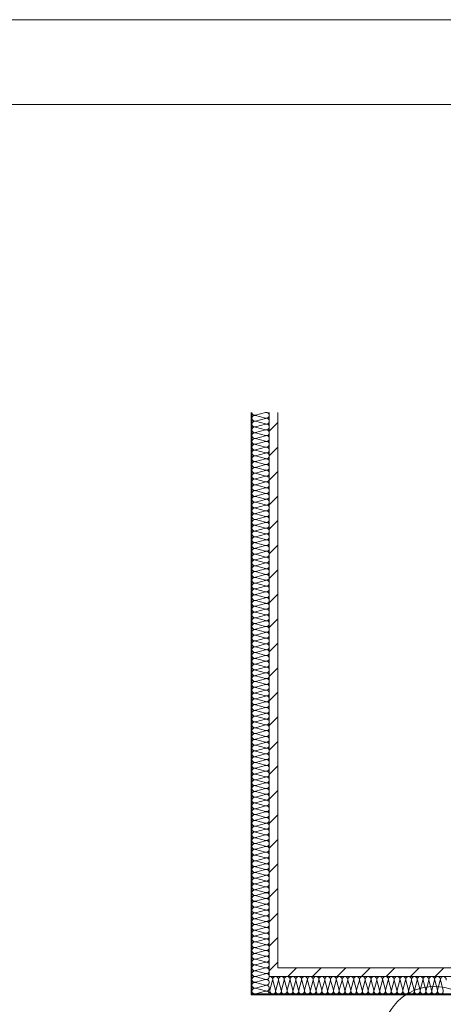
# Paper-space layout 'A-46 WYKOŃCZENIA ŚCIAN - PIĘTRO 1' of a CAD drawing. Header units: millimetres. Extents: x 0 to 500, y 0 to 350.
# Tile 7 of 13: x 160 to 184, y 293 to 350. Entities that reach past the tile are written whole.
import ezdxf
from ezdxf.xclip import XClip

# ---------------------------------------------------------------- set-up
doc = ezdxf.new("R2010")
doc.units = ezdxf.units.MM
doc.header["$MEASUREMENT"] = 0
doc.header["$XCLIPFRAME"] = 0
for name, color, linetype, lineweight, true_color in [('0_Nr_pióra__10', 7, 'Continuous', 13, 0x4b4b4b), ('A_Arkusz_Nr_pióra__255', 7, 'Continuous', 15, 0x242424), ('A_osie_Nr_pióra__76', 7, 'Continuous', 5, 0x2d2d2d), ('A_ściany_Nr_pióra__6', 7, 'Continuous', 13, 0xa9a9a9)]:
    doc.layers.add(name, color=color, linetype=linetype, lineweight=lineweight, true_color=true_color)
doc.layers.add('A_podrys', color=7, linetype='Continuous')
doc.layers.add('A_ściany proj', color=7, linetype='Continuous')
doc.layers.add('A_ściany proj_Nr_pióra__1', color=7, linetype='Continuous', lineweight=20)
doc.layers.add('A_ściany_Nr_pióra__1', color=7, linetype='Continuous', lineweight=20)
pattern_1 = [(45, (-1525.7979, -260.5307), (-0.7071068, 0.7071068), [])]

# ---------------------------------------------------------------- blocks, each defined once
blk = doc.blocks.new('Rysunek_1_1', base_point=(-1525.798, -260.531))
at = {"layer": 'A_ściany proj', "linetype": 'Continuous', "lineweight": 0, "true_color": 0x4b4b4b}
h = blk.add_hatch(dxfattribs=at)
h.set_pattern_fill('BLOCZKI_CERAMICZNE_0001', color=251, style=0, pattern_type=2)
h.set_pattern_definition(pattern_1)
h.paths.add_polyline_path([(173.989, 327.354), (173.989, 294.821), (174.489, 295.321), (174.489, 327.354)])
h = blk.add_hatch(dxfattribs=at)
h.set_pattern_fill('BLOCZKI_CERAMICZNE_0001', color=251, style=0, pattern_type=2)
h.set_pattern_definition(pattern_1)
h.paths.add_polyline_path([(173.989, 294.821), (215.589, 294.821), (215.089, 295.321), (174.489, 295.321)])
at = {"layer": '0_Nr_pióra__10', "color": 251, "linetype": 'Continuous', "lineweight": 13, "true_color": 0x4b4b4b}
for p, q in [((173.779, 327.345), (173.198, 327.189)), ((173.779, 327.022), (173.198, 327.178)), ((173.779, 327.011), (173.198, 326.855)), ((173.779, 326.689), (173.198, 326.844)), ((173.779, 326.677), (173.198, 326.522)), ((173.779, 326.355), (173.198, 326.51)), ((173.779, 326.344), (173.198, 326.188)), ((173.779, 326.021), (173.198, 326.177)), ((173.779, 326.01), (173.198, 325.855)), ((173.779, 325.688), (173.198, 325.843)), ((173.779, 325.676), (173.198, 325.521)), ((173.779, 325.354), (173.198, 325.51)), ((173.779, 325.343), (173.198, 325.187)), ((173.779, 325.02), (173.198, 325.176)), ((173.779, 325.009), (173.198, 324.854)), ((173.779, 324.687), (173.198, 324.842)), ((173.779, 324.676), (173.198, 324.52)), ((173.779, 324.353), (173.198, 324.509)), ((173.779, 324.342), (173.198, 324.186)), ((173.779, 324.02), (173.198, 324.175)), ((173.779, 324.008), (173.198, 323.853)), ((173.779, 323.686), (173.198, 323.841)), ((173.779, 323.675), (173.198, 323.519)), ((173.779, 323.352), (173.198, 323.508)), ((173.779, 323.341), (173.198, 323.186)), ((173.779, 323.019), (173.198, 323.174)), ((173.779, 323.007), (173.198, 322.852)), ((173.779, 322.685), (173.198, 322.841)), ((173.779, 322.674), (173.198, 322.518)), ((173.779, 322.351), (173.198, 322.507)), ((173.779, 322.34), (173.198, 322.185)), ((173.779, 322.018), (173.198, 322.173)), ((173.779, 322.007), (173.198, 321.851)), ((173.779, 321.684), (173.198, 321.84)), ((173.779, 321.673), (173.198, 321.517)), ((173.779, 321.351), (173.198, 321.506)), ((173.779, 321.339), (173.198, 321.184)), ((173.779, 321.017), (173.198, 321.172)), ((173.779, 321.006), (173.198, 320.85)), ((173.779, 320.683), (173.198, 320.839)), ((173.779, 320.672), (173.198, 320.517)), ((173.779, 320.35), (173.198, 320.505)), ((173.779, 320.338), (173.198, 320.183)), ((173.779, 320.016), (173.198, 320.172)), ((173.779, 320.005), (173.198, 319.849)), ((173.779, 319.682), (173.198, 319.838)), ((173.779, 319.671), (173.198, 319.516)), ((173.779, 319.349), (173.198, 319.504)), ((173.779, 319.338), (173.198, 319.182)), ((173.779, 319.015), (173.198, 319.171)), ((173.779, 319.004), (173.198, 318.848)), ((173.779, 318.682), (173.198, 318.837)), ((173.779, 318.67), (173.198, 318.515)), ((173.779, 318.348), (173.198, 318.503)), ((173.779, 318.337), (173.198, 318.181)), ((173.779, 318.014), (173.198, 318.17)), ((173.779, 318.003), (173.198, 317.848)), ((173.779, 317.681), (173.198, 317.836)), ((173.779, 317.669), (173.198, 317.514)), ((173.779, 317.347), (173.198, 317.503)), ((173.779, 317.336), (173.198, 317.18)), ((173.779, 317.013), (173.198, 317.169)), ((173.779, 317.002), (173.198, 316.847)), ((173.779, 316.68), (173.198, 316.835)), ((173.779, 316.668), (173.198, 316.513)), ((173.779, 316.346), (173.198, 316.502)), ((173.779, 316.335), (173.198, 316.179)), ((173.779, 316.013), (173.198, 316.168)), ((173.779, 316.001), (173.198, 315.846)), ((173.779, 315.679), (173.198, 315.834)), ((173.779, 315.668), (173.198, 315.512)), ((173.779, 315.345), (173.198, 315.501)), ((173.779, 315.334), (173.198, 315.179)), ((173.779, 315.012), (173.198, 315.167)), ((173.779, 315), (173.198, 314.845)), ((173.779, 314.678), (173.198, 314.834)), ((173.779, 314.667), (173.198, 314.511)), ((173.779, 314.344), (173.198, 314.5)), ((173.779, 314.333), (173.198, 314.178)), ((173.779, 314.011), (173.198, 314.166)), ((173.779, 313.999), (173.198, 313.844)), ((173.779, 313.677), (173.198, 313.833)), ((173.779, 313.666), (173.198, 313.51)), ((173.779, 313.344), (173.198, 313.499)), ((173.779, 313.332), (173.198, 313.177)), ((173.779, 313.01), (173.198, 313.165)), ((173.779, 312.999), (173.198, 312.843)), ((173.779, 312.676), (173.198, 312.832)), ((173.779, 312.665), (173.198, 312.509)), ((173.779, 312.343), (173.198, 312.498)), ((173.779, 312.331), (173.198, 312.176)), ((173.779, 312.009), (173.198, 312.165)), ((173.779, 311.998), (173.198, 311.842)), ((173.779, 311.675), (173.198, 311.831)), ((173.779, 311.664), (173.198, 311.509)), ((173.779, 311.342), (173.198, 311.497)), ((173.779, 311.33), (173.198, 311.175)), ((173.779, 311.008), (173.198, 311.164)), ((173.779, 310.997), (173.198, 310.841)), ((173.779, 310.675), (173.198, 310.83)), ((173.779, 310.663), (173.198, 310.508)), ((173.779, 310.341), (173.198, 310.496)), ((173.779, 310.33), (173.198, 310.174)), ((173.779, 310.007), (173.198, 310.163)), ((173.779, 309.996), (173.198, 309.84)), ((173.779, 309.674), (173.198, 309.829)), ((173.779, 309.662), (173.198, 309.507)), ((173.779, 309.34), (173.198, 309.496)), ((173.779, 309.329), (173.198, 309.173)), ((173.779, 309.006), (173.198, 309.162)), ((173.779, 308.995), (173.198, 308.84)), ((173.779, 308.673), (173.198, 308.828)), ((173.779, 308.661), (173.198, 308.506)), ((173.779, 308.339), (173.198, 308.495)), ((173.779, 308.328), (173.198, 308.172)), ((173.779, 308.006), (173.198, 308.161)), ((173.779, 307.994), (173.198, 307.839)), ((173.779, 307.672), (173.198, 307.827)), ((173.779, 307.661), (173.198, 307.505)), ((173.779, 307.338), (173.198, 307.494)), ((173.779, 307.327), (173.198, 307.171)), ((173.779, 307.005), (173.198, 307.16)), ((173.779, 306.993), (173.198, 306.838)), ((173.779, 306.671), (173.198, 306.826)), ((173.779, 306.66), (173.198, 306.504)), ((173.779, 306.337), (173.198, 306.493)), ((173.779, 306.326), (173.198, 306.171)), ((173.779, 306.004), (173.198, 306.159)), ((173.779, 305.992), (173.198, 305.837)), ((173.779, 305.67), (173.198, 305.826)), ((173.779, 305.659), (173.198, 305.503)), ((173.779, 305.337), (173.198, 305.492)), ((173.779, 305.325), (173.198, 305.17)), ((173.779, 305.003), (173.198, 305.158)), ((173.779, 304.992), (173.198, 304.836)), ((173.779, 304.669), (173.198, 304.825)), ((173.779, 304.658), (173.198, 304.502)), ((173.779, 304.336), (173.198, 304.491)), ((173.779, 304.324), (173.198, 304.169)), ((173.779, 304.002), (173.198, 304.157)), ((173.779, 303.991), (173.198, 303.835)), ((173.779, 303.668), (173.198, 303.824)), ((173.779, 303.657), (173.198, 303.502)), ((173.779, 303.335), (173.198, 303.49)), ((173.779, 303.323), (173.198, 303.168)), ((173.779, 303.001), (173.198, 303.157)), ((173.779, 302.99), (173.198, 302.834)), ((173.779, 302.667), (173.198, 302.823)), ((173.779, 302.656), (173.198, 302.501)), ((173.779, 302.334), (173.198, 302.489)), ((173.779, 302.323), (173.198, 302.167)), ((173.779, 302), (173.198, 302.156)), ((173.779, 301.989), (173.198, 301.833)), ((173.779, 301.667), (173.198, 301.822)), ((173.779, 301.655), (173.198, 301.5)), ((173.779, 301.333), (173.198, 301.488)), ((173.779, 301.322), (173.198, 301.166)), ((173.779, 300.999), (173.198, 301.155)), ((173.779, 300.988), (173.198, 300.833)), ((173.779, 300.666), (173.198, 300.821)), ((173.779, 300.654), (173.198, 300.499)), ((173.779, 300.332), (173.198, 300.488)), ((173.779, 300.321), (173.198, 300.165)), ((173.779, 299.998), (173.198, 300.154)), ((173.779, 299.987), (173.198, 299.832)), ((173.779, 299.665), (173.198, 299.82)), ((173.779, 299.654), (173.198, 299.498)), ((173.779, 299.331), (173.198, 299.487)), ((173.779, 299.32), (173.198, 299.164)), ((173.779, 298.998), (173.198, 299.153)), ((173.779, 298.986), (173.198, 298.831)), ((173.779, 298.664), (173.198, 298.819)), ((173.779, 298.653), (173.198, 298.497)), ((173.779, 298.33), (173.198, 298.486)), ((173.779, 298.319), (173.198, 298.164)), ((173.779, 297.997), (173.198, 298.152)), ((173.779, 297.985), (173.198, 297.83)), ((173.779, 297.663), (173.198, 297.819)), ((173.779, 297.652), (173.198, 297.496)), ((173.779, 297.329), (173.198, 297.485)), ((173.779, 297.318), (173.198, 297.163)), ((173.779, 296.996), (173.198, 297.151)), ((173.779, 296.984), (173.198, 296.829)), ((173.779, 296.662), (173.198, 296.818)), ((173.779, 296.651), (173.198, 296.495)), ((173.779, 296.329), (173.198, 296.484)), ((173.779, 296.317), (173.198, 296.162)), ((173.779, 295.995), (173.198, 296.15)), ((173.779, 295.984), (173.198, 295.828)), ((173.779, 295.661), (173.198, 295.817)), ((173.779, 295.65), (173.198, 295.495)), ((173.779, 295.328), (173.198, 295.483)), ((173.779, 295.316), (173.198, 295.161)), ((173.779, 294.994), (173.198, 295.15)), ((173.779, 294.983), (173.198, 294.827)), ((173.779, 294.66), (173.198, 294.816)), ((173.779, 294.649), (173.198, 294.494)), ((173.779, 294.327), (173.198, 294.482)), ((173.779, 294.315), (173.198, 294.16)), ((173.779, 293.993), (173.198, 294.149)), ((173.989, 294.133), (174.016, 294.031)), ((174.183, 294.611), (174.027, 294.031)), ((174.194, 294.611), (174.349, 294.031)), ((174.516, 294.611), (174.361, 294.031)), ((174.527, 294.611), (174.683, 294.031)), ((174.849, 294.611), (174.694, 294.031)), ((174.861, 294.611), (175.016, 294.031)), ((175.183, 294.611), (175.027, 294.031)), ((175.194, 294.611), (175.349, 294.031)), ((175.516, 294.611), (175.361, 294.031)), ((175.527, 294.611), (175.683, 294.031)), ((175.849, 294.611), (175.694, 294.031)), ((175.861, 294.611), (176.016, 294.031)), ((176.183, 294.611), (176.027, 294.031)), ((176.194, 294.611), (176.349, 294.031)), ((176.516, 294.611), (176.361, 294.031)), ((176.527, 294.611), (176.683, 294.031)), ((176.849, 294.611), (176.694, 294.031)), ((176.861, 294.611), (177.016, 294.031)), ((177.183, 294.611), (177.027, 294.031)), ((177.194, 294.611), (177.349, 294.031)), ((177.516, 294.611), (177.361, 294.031)), ((177.527, 294.611), (177.683, 294.031)), ((177.849, 294.611), (177.694, 294.031)), ((177.861, 294.611), (178.016, 294.031)), ((178.183, 294.611), (178.027, 294.031)), ((178.194, 294.611), (178.349, 294.031)), ((178.516, 294.611), (178.361, 294.031)), ((178.527, 294.611), (178.683, 294.031)), ((178.849, 294.611), (178.694, 294.031)), ((178.861, 294.611), (179.016, 294.031)), ((179.183, 294.611), (179.027, 294.031)), ((179.194, 294.611), (179.349, 294.031)), ((179.516, 294.611), (179.361, 294.031)), ((179.527, 294.611), (179.683, 294.031)), ((179.849, 294.611), (179.694, 294.031)), ((179.861, 294.611), (180.016, 294.031)), ((180.183, 294.611), (180.027, 294.031)), ((180.194, 294.611), (180.349, 294.031)), ((180.516, 294.611), (180.361, 294.031)), ((180.527, 294.611), (180.683, 294.031)), ((180.849, 294.611), (180.694, 294.031)), ((180.861, 294.611), (181.016, 294.031)), ((181.183, 294.611), (181.027, 294.031)), ((181.194, 294.611), (181.349, 294.031)), ((181.516, 294.611), (181.361, 294.031)), ((181.527, 294.611), (181.683, 294.031)), ((181.849, 294.611), (181.694, 294.031)), ((181.861, 294.611), (182.016, 294.031)), ((182.183, 294.611), (182.027, 294.031)), ((182.194, 294.611), (182.349, 294.031)), ((182.516, 294.611), (182.361, 294.031)), ((182.527, 294.611), (182.683, 294.031)), ((182.849, 294.611), (182.694, 294.031)), ((182.861, 294.611), (183.016, 294.031)), ((183.183, 294.611), (183.027, 294.031)), ((183.194, 294.611), (183.349, 294.031)), ((183.516, 294.611), (183.361, 294.031)), ((183.527, 294.611), (183.683, 294.031)), ((183.849, 294.611), (183.694, 294.031)), ((183.861, 294.611), (184.016, 294.031)), ((173.779, 293.982), (173.198, 293.826))]:
    blk.add_line(p, q, dxfattribs=at)
for centre, start, end in [((173.155, 327.35), 178.6706, 284.9809), ((173.155, 327.017), 75.0191, 284.9809), ((173.822, 327.183), 255.0191, 90), ((173.822, 327.183), 90, 104.9809), ((173.822, 327.517), 257.6341, 282.3659), ((173.155, 326.683), 75.0191, 284.9809), ((173.155, 326.349), 75.0191, 284.9809), ((173.822, 326.85), 255.0191, 104.9809), ((173.822, 326.516), 255.0191, 104.9809), ((173.155, 326.016), 75.0191, 284.9809), ((173.822, 326.183), 255.0191, 104.9809), ((173.822, 325.849), 255.0191, 104.9809), ((173.155, 325.682), 75.0191, 284.9809), ((173.155, 325.348), 75.0191, 284.9809), ((173.822, 325.515), 255.0191, 104.9809), ((173.822, 325.182), 255.0191, 104.9809), ((173.155, 325.015), 75.0191, 284.9809), ((173.155, 324.681), 75.0191, 284.9809), ((173.822, 324.848), 255.0191, 104.9809), ((173.155, 324.348), 75.0191, 284.9809), ((173.822, 324.514), 255.0191, 104.9809), ((173.822, 324.181), 255.0191, 104.9809), ((173.155, 324.014), 75.0191, 284.9809), ((173.155, 323.68), 75.0191, 284.9809), ((173.822, 323.847), 255.0191, 104.9809), ((173.822, 323.514), 255.0191, 104.9809), ((173.155, 323.347), 75.0191, 284.9809), ((173.155, 323.013), 75.0191, 284.9809), ((173.822, 323.18), 255.0191, 104.9809), ((173.155, 322.679), 75.0191, 284.9809), ((173.155, 322.346), 75.0191, 284.9809), ((173.822, 322.846), 255.0191, 104.9809), ((173.822, 322.513), 255.0191, 104.9809), ((173.155, 322.012), 75.0191, 284.9809), ((173.822, 322.179), 255.0191, 104.9809), ((173.822, 321.845), 255.0191, 104.9809), ((173.155, 321.679), 75.0191, 284.9809), ((173.155, 321.345), 75.0191, 284.9809), ((173.822, 321.512), 255.0191, 104.9809), ((173.155, 321.011), 75.0191, 284.9809), ((173.155, 320.678), 75.0191, 284.9809), ((173.822, 321.178), 255.0191, 104.9809), ((173.822, 320.844), 255.0191, 104.9809), ((173.155, 320.344), 75.0191, 284.9809), ((173.822, 320.511), 255.0191, 104.9809), ((173.822, 320.177), 255.0191, 104.9809), ((173.155, 320.01), 75.0191, 284.9809), ((173.155, 319.677), 75.0191, 284.9809), ((173.822, 319.844), 255.0191, 104.9809), ((173.822, 319.51), 255.0191, 104.9809), ((173.155, 319.343), 75.0191, 284.9809), ((173.155, 319.01), 75.0191, 284.9809), ((173.822, 319.176), 255.0191, 104.9809), ((173.155, 318.676), 75.0191, 284.9809), ((173.822, 318.843), 255.0191, 104.9809), ((173.822, 318.509), 255.0191, 104.9809), ((173.155, 318.342), 75.0191, 284.9809), ((173.155, 318.009), 75.0191, 284.9809), ((173.822, 318.175), 255.0191, 104.9809), ((173.822, 317.842), 255.0191, 104.9809), ((173.155, 317.675), 75.0191, 284.9809), ((173.155, 317.341), 75.0191, 284.9809), ((173.822, 317.508), 255.0191, 104.9809), ((173.155, 317.008), 75.0191, 284.9809), ((173.155, 316.674), 75.0191, 284.9809), ((173.822, 317.175), 255.0191, 104.9809), ((173.822, 316.841), 255.0191, 104.9809), ((173.155, 316.341), 75.0191, 284.9809), ((173.822, 316.507), 255.0191, 104.9809), ((173.822, 316.174), 255.0191, 104.9809), ((173.155, 316.007), 75.0191, 284.9809), ((173.155, 315.673), 75.0191, 284.9809), ((173.822, 315.84), 255.0191, 104.9809), ((173.155, 315.34), 75.0191, 284.9809), ((173.155, 315.006), 75.0191, 284.9809), ((173.822, 315.506), 255.0191, 104.9809), ((173.822, 315.173), 255.0191, 104.9809), ((173.155, 314.672), 75.0191, 284.9809), ((173.822, 314.839), 255.0191, 104.9809), ((173.822, 314.506), 255.0191, 104.9809), ((173.155, 314.339), 75.0191, 284.9809), ((173.155, 314.005), 75.0191, 284.9809), ((173.822, 314.172), 255.0191, 104.9809), ((173.822, 313.838), 255.0191, 104.9809), ((173.155, 313.672), 75.0191, 284.9809), ((173.155, 313.338), 75.0191, 284.9809), ((173.822, 313.505), 255.0191, 104.9809), ((173.155, 313.004), 75.0191, 284.9809), ((173.822, 313.171), 255.0191, 104.9809), ((173.822, 312.837), 255.0191, 104.9809), ((173.155, 312.671), 75.0191, 284.9809), ((173.155, 312.337), 75.0191, 284.9809), ((173.822, 312.504), 255.0191, 104.9809), ((173.822, 312.17), 255.0191, 104.9809), ((173.155, 312.003), 75.0191, 284.9809), ((173.155, 311.67), 75.0191, 284.9809), ((173.822, 311.837), 255.0191, 104.9809), ((173.155, 311.336), 75.0191, 284.9809), ((173.155, 311.002), 75.0191, 284.9809), ((173.822, 311.503), 255.0191, 104.9809), ((173.822, 311.169), 255.0191, 104.9809), ((173.155, 310.669), 75.0191, 284.9809), ((173.822, 310.836), 255.0191, 104.9809), ((173.822, 310.502), 255.0191, 104.9809), ((173.155, 310.335), 75.0191, 284.9809), ((173.155, 310.002), 75.0191, 284.9809), ((173.822, 310.168), 255.0191, 104.9809), ((173.155, 309.668), 75.0191, 284.9809), ((173.155, 309.334), 75.0191, 284.9809), ((173.822, 309.835), 255.0191, 104.9809), ((173.822, 309.501), 255.0191, 104.9809), ((173.155, 309.001), 75.0191, 284.9809), ((173.822, 309.168), 255.0191, 104.9809), ((173.822, 308.834), 255.0191, 104.9809), ((173.155, 308.667), 75.0191, 284.9809), ((173.155, 308.333), 75.0191, 284.9809), ((173.822, 308.5), 255.0191, 104.9809), ((173.822, 308.167), 255.0191, 104.9809), ((173.155, 308), 75.0191, 284.9809), ((173.155, 307.666), 75.0191, 284.9809), ((173.822, 307.833), 255.0191, 104.9809), ((173.155, 307.333), 75.0191, 284.9809), ((173.822, 307.499), 255.0191, 104.9809), ((173.822, 307.166), 255.0191, 104.9809), ((173.155, 306.999), 75.0191, 284.9809), ((173.155, 306.665), 75.0191, 284.9809), ((173.822, 306.832), 255.0191, 104.9809), ((173.822, 306.499), 255.0191, 104.9809), ((173.155, 306.332), 75.0191, 284.9809), ((173.155, 305.998), 75.0191, 284.9809), ((173.822, 306.165), 255.0191, 104.9809), ((173.155, 305.664), 75.0191, 284.9809), ((173.155, 305.331), 75.0191, 284.9809), ((173.822, 305.831), 255.0191, 104.9809), ((173.822, 305.498), 255.0191, 104.9809), ((173.155, 304.997), 75.0191, 284.9809), ((173.822, 305.164), 255.0191, 104.9809), ((173.822, 304.83), 255.0191, 104.9809), ((173.155, 304.664), 75.0191, 284.9809), ((173.155, 304.33), 75.0191, 284.9809), ((173.822, 304.497), 255.0191, 104.9809), ((173.155, 303.996), 75.0191, 284.9809), ((173.155, 303.663), 75.0191, 284.9809), ((173.822, 304.163), 255.0191, 104.9809), ((173.822, 303.83), 255.0191, 104.9809), ((173.155, 303.329), 75.0191, 284.9809), ((173.822, 303.496), 255.0191, 104.9809), ((173.822, 303.162), 255.0191, 104.9809), ((173.155, 302.995), 75.0191, 284.9809), ((173.155, 302.662), 75.0191, 284.9809), ((173.822, 302.829), 255.0191, 104.9809), ((173.822, 302.495), 255.0191, 104.9809), ((173.155, 302.328), 75.0191, 284.9809), ((173.155, 301.995), 75.0191, 284.9809), ((173.822, 302.161), 255.0191, 104.9809), ((173.155, 301.661), 75.0191, 284.9809), ((173.822, 301.828), 255.0191, 104.9809), ((173.822, 301.494), 255.0191, 104.9809), ((173.155, 301.327), 75.0191, 284.9809), ((173.155, 300.994), 75.0191, 284.9809), ((173.822, 301.16), 255.0191, 104.9809), ((173.822, 300.827), 255.0191, 104.9809), ((173.155, 300.66), 75.0191, 284.9809), ((173.155, 300.326), 75.0191, 284.9809), ((173.822, 300.493), 255.0191, 104.9809), ((173.155, 299.993), 75.0191, 284.9809), ((173.155, 299.659), 75.0191, 284.9809), ((173.822, 300.16), 255.0191, 104.9809), ((173.822, 299.826), 255.0191, 104.9809), ((173.155, 299.326), 75.0191, 284.9809), ((173.822, 299.492), 255.0191, 104.9809), ((173.822, 299.159), 255.0191, 104.9809), ((173.155, 298.992), 75.0191, 284.9809), ((173.155, 298.658), 75.0191, 284.9809), ((173.822, 298.825), 255.0191, 104.9809), ((173.822, 298.491), 255.0191, 104.9809), ((173.155, 298.325), 75.0191, 284.9809), ((173.155, 297.991), 75.0191, 284.9809), ((173.822, 298.158), 255.0191, 104.9809), ((173.155, 297.657), 75.0191, 284.9809), ((173.822, 297.824), 255.0191, 104.9809), ((173.822, 297.491), 255.0191, 104.9809), ((173.155, 297.324), 75.0191, 284.9809), ((173.155, 296.99), 75.0191, 284.9809), ((173.822, 297.157), 255.0191, 104.9809), ((173.822, 296.823), 255.0191, 104.9809), ((173.155, 296.657), 75.0191, 284.9809), ((173.155, 296.323), 75.0191, 284.9809), ((173.822, 296.49), 255.0191, 104.9809), ((173.155, 295.989), 75.0191, 284.9809), ((173.155, 295.656), 75.0191, 284.9809), ((173.822, 296.156), 255.0191, 104.9809), ((173.822, 295.822), 255.0191, 104.9809), ((173.155, 295.322), 75.0191, 284.9809), ((173.822, 295.489), 255.0191, 104.9809), ((173.822, 295.155), 255.0191, 104.9809), ((173.155, 294.988), 75.0191, 284.9809), ((173.155, 294.655), 75.0191, 284.9809), ((173.822, 294.822), 255.0191, 104.9809), ((174.022, 294.654), 345.0191, 101.4068), ((174.355, 294.654), 345.0191, 194.9809), ((174.688, 294.654), 345.0191, 194.9809), ((175.022, 294.654), 345.0191, 194.9809), ((175.355, 294.654), 345.0191, 194.9809), ((175.688, 294.654), 345.0191, 194.9809), ((176.022, 294.654), 345.0191, 194.9809), ((176.355, 294.654), 345.0191, 194.9809), ((176.688, 294.654), 345.0191, 194.9809), ((177.022, 294.654), 345.0191, 194.9809), ((177.355, 294.654), 345.0191, 194.9809), ((177.688, 294.654), 345.0191, 194.9809), ((178.022, 294.654), 345.0191, 194.9809), ((178.355, 294.654), 345.0191, 194.9809), ((178.688, 294.654), 345.0191, 194.9809), ((179.022, 294.654), 345.0191, 194.9809), ((179.355, 294.654), 345.0191, 194.9809), ((179.688, 294.654), 345.0191, 194.9809), ((180.022, 294.654), 345.0191, 194.9809), ((180.355, 294.654), 345.0191, 194.9809), ((180.688, 294.654), 345.0191, 194.9809), ((181.022, 294.654), 345.0191, 194.9809), ((181.355, 294.654), 345.0191, 194.9809), ((181.688, 294.654), 345.0191, 194.9809), ((182.022, 294.654), 345.0191, 194.9809), ((182.355, 294.654), 345.0191, 194.9809), ((182.688, 294.654), 345.0191, 194.9809), ((183.022, 294.654), 345.0191, 194.9809), ((183.355, 294.654), 345.0191, 194.9809), ((183.688, 294.654), 345.0191, 194.9809), ((184.022, 294.654), 345.0191, 194.9809), ((173.155, 294.321), 75.0191, 284.9809), ((173.155, 293.988), 75.0191, 284.9809), ((173.822, 294.488), 255.0191, 104.9809), ((173.822, 294.154), 255.0191, 104.9809), ((173.822, 293.821), 0.0026, 104.9809), ((173.855, 293.988), 323.3432, 14.9809), ((174.188, 293.988), 165.0191, 14.9809), ((174.522, 293.988), 165.0191, 14.9809), ((174.855, 293.988), 165.0191, 14.9809), ((175.188, 293.988), 165.0191, 14.9809), ((175.522, 293.988), 165.0191, 14.9809), ((175.855, 293.988), 165.0191, 14.9809), ((176.188, 293.988), 165.0191, 14.9809), ((176.522, 293.988), 165.0191, 14.9809), ((176.855, 293.988), 165.0191, 14.9809), ((177.188, 293.988), 165.0191, 14.9809), ((177.522, 293.988), 165.0191, 14.9809), ((177.855, 293.988), 165.0191, 14.9809), ((178.188, 293.988), 165.0191, 14.9809), ((178.522, 293.988), 165.0191, 14.9809), ((178.855, 293.988), 165.0191, 14.9809), ((179.188, 293.988), 165.0191, 14.9809), ((179.522, 293.988), 165.0191, 14.9809), ((179.855, 293.988), 165.0191, 14.9809), ((180.188, 293.988), 165.0191, 14.9809), ((180.522, 293.988), 165.0191, 14.9809), ((180.855, 293.988), 165.0191, 14.9809), ((181.188, 293.988), 165.0191, 14.9809), ((181.522, 293.988), 165.0191, 14.9809), ((181.855, 293.988), 165.0191, 14.9809), ((182.188, 293.988), 165.0191, 14.9809), ((182.522, 293.988), 165.0191, 14.9809), ((182.855, 293.988), 165.0191, 14.9809), ((183.188, 293.988), 165.0191, 14.9809), ((183.522, 293.988), 165.0191, 14.9809), ((183.855, 293.988), 165.0191, 14.9809)]:
    blk.add_arc(centre, 0.167, start, end, dxfattribs=at)
at = {"layer": 'A_osie_Nr_pióra__76', "color": 250, "linetype": 'Continuous', "lineweight": 5, "true_color": 0x2d2d2d}
blk.add_circle((183.499, 291.253), 3, dxfattribs=at)
at = {"layer": 'A_ściany proj_Nr_pióra__1', "color": 7, "linetype": 'Continuous', "lineweight": 20, "flags": 128}
for points in [[(173.989, 327.354), (173.989, 294.821)], [(174.489, 295.321), (174.489, 327.354)], [(215.089, 295.321), (174.489, 295.321)], [(173.989, 294.821), (215.589, 294.821)]]:
    blk.add_lwpolyline(points, dxfattribs=at)
at = {"layer": 'A_ściany_Nr_pióra__1', "color": 7, "linetype": 'Continuous', "lineweight": 20}
for p, q in [((172.939, 293.771), (172.939, 327.354)), ((215.689, 293.771), (172.939, 293.771))]:
    blk.add_line(p, q, dxfattribs=at)
at = {"layer": 'A_ściany_Nr_pióra__6', "color": 253, "linetype": 'Continuous', "lineweight": 13, "true_color": 0xa9a9a9}
for p, q in [((172.989, 293.821), (172.989, 327.354)), ((215.689, 293.821), (172.989, 293.821))]:
    blk.add_line(p, q, dxfattribs=at)

psp = doc.layouts.new('A-46 WYKOŃCZENIA ŚCIAN - PIĘTRO 1')

# ---------------------------------------------------------------- linework, layer by layer
at = {"layer": 'A_Arkusz_Nr_pióra__255', "color": 250, "linetype": 'Continuous', "lineweight": 15, "true_color": 0x242424}
psp.add_line((495.1, 345.1), (29.9, 345.1), dxfattribs=at)
at = {"layer": 'A_Arkusz_Nr_pióra__255', "color": 250, "linetype": 'Continuous', "lineweight": 15, "true_color": 0x242424, "flags": 128}
psp.add_lwpolyline([(0, 350), (500, 350), (500, 0), (0, 0)], close=True, dxfattribs=at)

# ---------------------------------------------------------------- block references
at = {"layer": 'A_podrys', "color": 37, "linetype": 'Continuous', "lineweight": 5, "true_color": 0x656532}
ref = psp.add_blockref('Rysunek_1_1', (-1525.798, -260.531), dxfattribs=at)
XClip(ref).set_block_clipping_path([(92.9434683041, 118.5440889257), (343.3934395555, 327.3540889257)])

doc.saveas('drawing.dxf')
